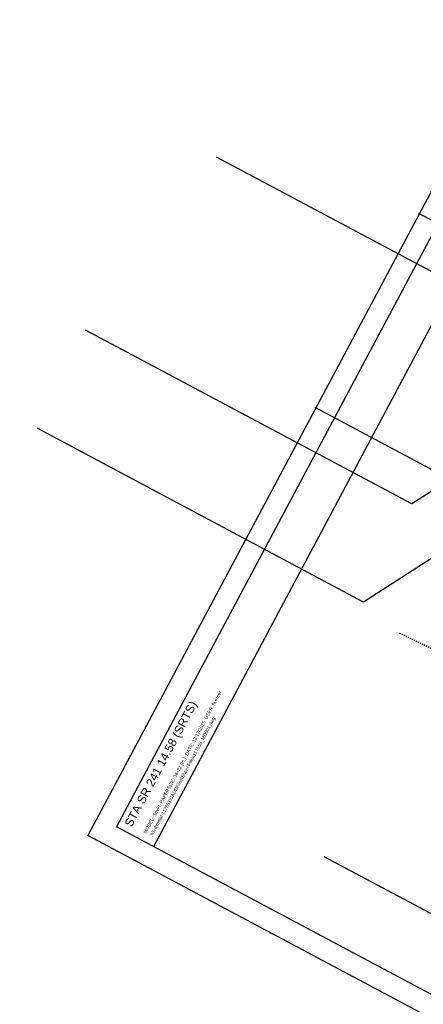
# Model space of a CAD drawing. Header units: feet. Extents: x 2249912 to 2250122, y 437849 to 438026.
# Tile 1 of 6: x 2249912 to 2249960, y 437909 to 438026. Entities that reach past the tile are written whole.
import ezdxf
from ezdxf import colors
from ezdxf.entities.mleader import LeaderData, LeaderLine
from ezdxf.enums import TextEntityAlignment as Align
from ezdxf.math import Vec2, Vec3

# ---------------------------------------------------------------- set-up
doc = ezdxf.new("R2010")
doc.units = ezdxf.units.FT
doc.header["$MEASUREMENT"] = 0
doc.linetypes.add('OhDOT_USTN3', pattern=[0.22, 0.165, -0.055])
doc.linetypes.add('rowex', pattern=[0])
for name, color, linetype in [('PV_X_EOP', 7, 'OhDOT_USTN3'), ('RW_X_Fee_RW', 6, 'rowex'), ('SH_Border', 7, 'Continuous'), ('SH_Data', 7, 'Continuous'), ('SH_Text', 7, 'Continuous'), ('TX_P_20', 7, 'Continuous')]:
    doc.layers.add(name, color=color, linetype=linetype)
doc.styles.add('OHDOTSymbols', font='arial.ttf')
doc.styles.get("Standard").update_dxf_attribs({"font": 'arial.ttf'})

msp = doc.modelspace()

# ---------------------------------------------------------------- linework, layer by layer
at = {"layer": 'PV_X_EOP'}
msp.add_lwpolyline([(2249957.176, 437953.408), (2249962.577, 437950.799)], dxfattribs=at)
at = {"layer": 'RW_X_Fee_RW'}
msp.add_line((2250009.718, 437894.026, 1083.62), (2249948.213, 437926.78, 1083.62), dxfattribs=at)
at = {"layer": 'SH_Border'}
for p, q in [((2249971.805, 438026.387, 2171.273), (2249920.1, 437929.296, 2171.273)), ((2249972.836, 438023.005, 2171.273), (2249923.481, 437930.327, 2171.273)), ((2249977.249, 438020.655, 2171.273), (2249927.895, 437927.977, 2171.273)), ((2250069.117, 437852.77, 2171.273), (2249923.481, 437930.327, 2171.273)), ((2250070.149, 437849.388, 2171.273), (2249920.1, 437929.296, 2171.273))]:
    msp.add_line(p, q, dxfattribs=at)

# ---------------------------------------------------------------- texts
at = {"layer": 'SH_Data', "linetype": 'Continuous'}
for s, p in [('MODEL: SuvFt. PAPERSIZE: 34x22 (In.)  DATE: 12/17/2025  USER: fwerner', (2249927.035, 437929.501, 2171.273)), (':\\\\Submittal-117553\\CADDFiles\\Sheet Files\\117553_MD001.dwg', (2249927.748, 437929.121, 2171.273))]:
    msp.add_text(s, height=0.4, rotation=61.96266, dxfattribs=at).set_placement(p)
at = {"layer": 'SH_Text', "linetype": 'Continuous', "style": 'OHDOTSymbols'}
msp.add_text('STA SR 241 14.58 (SRTS)', height=1, rotation=61.96266, dxfattribs=at).set_placement((2249928.32, 437938.066, 2171.273), align=Align.TOP_CENTER)

# ---------------------------------------------------------------- leaders
at = {"layer": 'TX_P_20'}
ml = msp.add_multileader_mtext('Standard', dxfattribs=at)
ml.set_content('', color=256)
ml.set_leader_properties()
ml.build(insert=Vec2(0, 0))
ml.multileader.update_dxf_attribs({"dogleg_length": 2.2, "arrow_head_size": 2, "scale": 20})
ctx = ml.context
ctx.base_point, ctx.scale, ctx.char_height, ctx.arrow_head_size, ctx.landing_gap_size, ctx.plane_origin, ctx.plane_x_axis, ctx.plane_y_axis = Vec3(2249935.396, 438010.046), 20, 2, 2, 1.8, Vec3(2249966.468, 438038.43), Vec3(-0.882606, 0.4701134), Vec3(-0.4701134, -0.882606)
notes = []
notes.append((ctx, [(1, (1, 1, 0), (2249974.231, 437989.361), (-0.882606, 0.4701134), 44, [(0, [(2249996.163, 437995.822)], 0, [])])]))
ctx.mtext.insert, ctx.mtext.text_direction, ctx.mtext.rotation, ctx.mtext.flow_direction = Vec3(2249933.337, 438010.01), Vec3(-0.882606, 0.4701134), -3.141668, 5
ml = msp.add_multileader_mtext('Standard', dxfattribs=at)
ml.set_content('', color=256)
ml.set_leader_properties()
ml.build(insert=Vec2(0, 0))
ml.multileader.update_dxf_attribs({"dogleg_length": 2.2, "arrow_head_size": 2, "scale": 20})
ctx = ml.context
ctx.base_point, ctx.scale, ctx.char_height, ctx.arrow_head_size, ctx.landing_gap_size, ctx.plane_origin, ctx.plane_x_axis, ctx.plane_y_axis = Vec3(2249959.473, 438003.314, 1083.62), 20, 2, 2, 1.8, Vec3(2249990.546, 438031.697, 1083.62), Vec3(-0.882606, 0.4701134), Vec3(-0.4701134, -0.882606)
notes.append((ctx, [(1, (1, 1, 0), (2249998.308, 437982.629, 1083.62), (-0.882606, 0.4701134), 44, [(0, [(2250020.24, 437989.089, 1083.62)], 0, [])])]))
ctx.mtext.insert, ctx.mtext.text_direction, ctx.mtext.rotation, ctx.mtext.flow_direction = Vec3(2249957.414, 438003.277, 1083.62), Vec3(-0.882606, 0.4701134), -3.141668, 5
ml = msp.add_multileader_mtext('Standard', dxfattribs=at)
ml.set_content('', color=(178, 178, 178))
ml.set_leader_properties()
ml.build(insert=Vec2(0, 0))
ml.multileader.update_dxf_attribs({"dogleg_length": 2.2, "arrow_head_size": 2, "scale": 20})
ctx = ml.context
ctx.base_point, ctx.scale, ctx.char_height, ctx.arrow_head_size, ctx.landing_gap_size, ctx.plane_origin, ctx.plane_x_axis, ctx.plane_y_axis = Vec3(2249919.797, 437989.463, 1083.62), 20, 2, 2, 1.8, Vec3(2249969.483, 438035.047, 1083.62), Vec3(-0.8826415, 0.4700468), Vec3(-0.4700468, -0.8826415)
notes.append((ctx, [(1, (1, 1, 0), (2249958.633, 437968.781, 1083.62), (-0.8826415, 0.4700468), 44, [(0, [(2250003.236, 437997.567, 1083.62)], 0, [])])]))
ctx.mtext.insert, ctx.mtext.text_direction, ctx.mtext.rotation, ctx.mtext.flow_direction = Vec3(2249917.738, 437989.427, 1083.62), Vec3(-0.8826415, 0.4700468), -3.1415927, 5
ml = msp.add_multileader_mtext('Standard', dxfattribs=at)
ml.set_content('', color=256)
ml.set_leader_properties()
ml.build(insert=Vec2(0, 0))
ml.multileader.update_dxf_attribs({"dogleg_length": 2.2, "arrow_head_size": 2, "scale": 20})
ctx = ml.context
ctx.base_point, ctx.scale, ctx.char_height, ctx.arrow_head_size, ctx.landing_gap_size, ctx.plane_origin, ctx.plane_x_axis, ctx.plane_y_axis = Vec3(2249914.045, 437977.771), 20, 2, 2, 1.8, Vec3(2249963.731, 438023.354), Vec3(-0.8826415, 0.4700468), Vec3(-0.4700468, -0.8826415)
notes.append((ctx, [(1, (1, 1, 0), (2249952.881, 437957.089), (-0.8826415, 0.4700468), 44, [(0, [(2249997.484, 437985.874)], 0, [])])]))
ctx.mtext.insert, ctx.mtext.text_direction, ctx.mtext.rotation, ctx.mtext.flow_direction = Vec3(2249911.986, 437977.734), Vec3(-0.8826415, 0.4700468), -3.1415927, 5
ml = msp.add_multileader_mtext('Standard', dxfattribs=at)
ml.set_content('', color=256)
ml.set_leader_properties()
ml.build(insert=Vec2(0, 0))
ml.multileader.update_dxf_attribs({"dogleg_length": 2.2, "arrow_head_size": 2, "scale": 20})
ctx = ml.context
ctx.base_point, ctx.scale, ctx.char_height, ctx.arrow_head_size, ctx.landing_gap_size, ctx.plane_origin, ctx.plane_x_axis, ctx.plane_y_axis = Vec3(2249947.13, 437980.227), 20, 2, 2, 1.8, Vec3(2249978.203, 438008.611), Vec3(-0.882606, 0.4701134), Vec3(-0.4701134, -0.882606)
notes.append((ctx, [(1, (1, 1, 0), (2249985.965, 437959.542), (-0.882606, 0.4701134), 44, [(0, [(2250007.898, 437966.003)], 0, [])])]))
ctx.mtext.insert, ctx.mtext.text_direction, ctx.mtext.rotation, ctx.mtext.flow_direction = Vec3(2249945.071, 437980.191), Vec3(-0.882606, 0.4701134), -3.141668, 5
for ctx, leaders in notes:
    for number, flags, end, landing, length, lines in leaders:
        leader = LeaderData()
        leader.index, (leader.has_last_leader_line, leader.has_dogleg_vector, leader.attachment_direction) = number, flags
        leader.last_leader_point, leader.dogleg_vector, leader.dogleg_length = Vec3(end), Vec3(landing), length
        for number, points, colour, breaks in lines:
            line = LeaderLine()
            line.index, line.vertices, line.color, line.breaks = number, Vec3.list(points), colors.encode_raw_color(colour), breaks
            leader.lines.append(line)
        ctx.leaders.append(leader)

doc.saveas('drawing.dxf')
